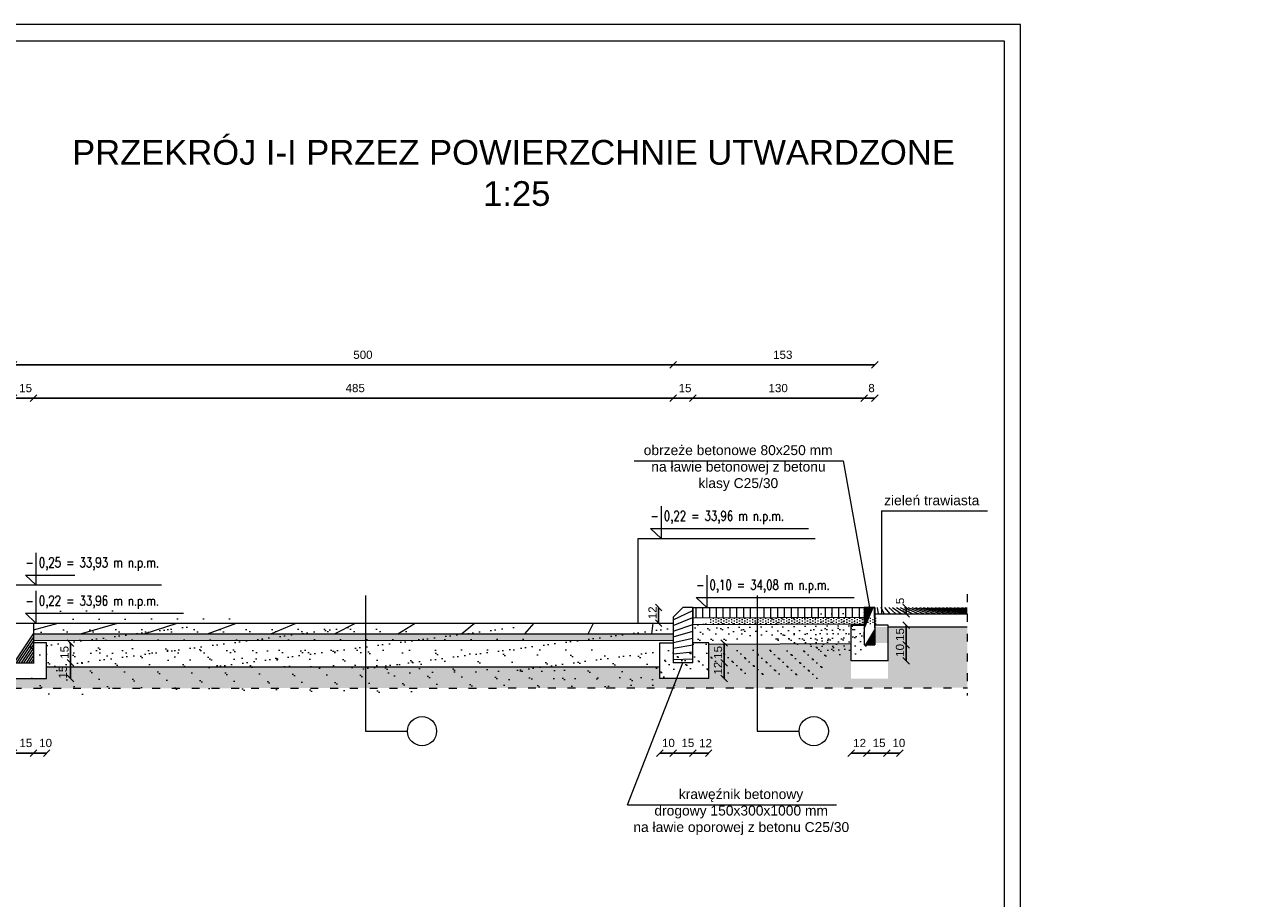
# Model space of a CAD drawing. Header units: millimetres. Extents: x 6197 to 108098, y 4257 to 29730.
# Tile 140 of 148: x 67370 to 71080, y 10575 to 13227. Entities that reach past the tile are written whole.
import ezdxf

# ---------------------------------------------------------------- set-up
doc = ezdxf.new("R2010")
doc.units = ezdxf.units.MM
doc.linetypes.add('ACAD_ISO03W100', pattern=[30, 12, -18])
doc.layers.add('&_opisy_100', color=51, linetype='Continuous', lineweight=20)
doc.layers.add('R-TAB', color=1, linetype='Continuous')
doc.styles.add('Romans', font='romans.shx', dxfattribs={"width": 0.75})
doc.styles.get("Standard").update_dxf_attribs({"font": 'arial.ttf'})
doc.dimstyles.new('ISO-25', dxfattribs={"dimtxt": 2.5, "dimasz": 2.5, "dimexe": 1.25, "dimexo": 0.625, "dimtad": 1, "dimtxsty": 'Standard', "dimcen": 2.5, "dimadec": 0, "dimazin": 0, "dimtfac": 1, "dimtmove": 0, "dimatfit": 3, "dimfxl": 1, "dimarcsym": 0})
pattern_1 = [(45, (-1177897364.885164, -935728249.1921173), (-11.22532015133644, 11.22532015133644), [])]

# ---------------------------------------------------------------- blocks, each defined once
blk = doc.blocks.new('_Oblique')
at = {"color": 0, "linetype": 'ByBlock', "lineweight": -2}
blk.add_line((-0.5, -0.5), (0.5, 0.5), dxfattribs=at)
blk = doc.blocks.new('*D1581')
at = {"color": 0, "lineweight": -2, "transparency": 16777216}
blk.add_line((67397.44505233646, 11016.48643878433), (67337.44505233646, 11016.48643878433), dxfattribs=at)
at = {"layer": 'Defpoints', "color": 0, "transparency": 16777216}
for p in [(67337.44505233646, 11290.52743473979), (67397.44505233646, 11290.52743473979), (67337.44505233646, 11016.48643878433)]:
    blk.add_point(p, dxfattribs=at)
at = {"color": 0, "lineweight": -2, "transparency": 16777216, "xscale": 20, "yscale": 20, "zscale": 20, "rotation": 180}
blk.add_blockref('_Oblique', (67337.44505233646, 11016.48643878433), dxfattribs=at)
at = {"color": 0, "lineweight": -2, "transparency": 16777216, "xscale": 20, "yscale": 20, "zscale": 20}
blk.add_blockref('_Oblique', (67397.44505233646, 11016.48643878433), dxfattribs=at)
at = {"color": 0, "lineweight": 20, "transparency": 16777216, "insert": (67374.37906474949, 11047.01514938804), "char_height": 25, "width": 33.3731241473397, "attachment_point": 5}
blk.add_mtext('15', dxfattribs=at)
blk = doc.blocks.new('*D1582')
at = {"color": 0, "lineweight": -2, "transparency": 16777216}
blk.add_line((67437.44505233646, 11016.48643878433), (67397.44505233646, 11016.48643878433), dxfattribs=at)
at = {"layer": 'Defpoints', "color": 0, "transparency": 16777216}
for p in [(67397.44505233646, 11290.52743473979), (67437.44505233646, 11290.52743473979), (67397.44505233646, 11016.48643878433)]:
    blk.add_point(p, dxfattribs=at)
at = {"color": 0, "lineweight": -2, "transparency": 16777216, "xscale": 20, "yscale": 20, "zscale": 20, "rotation": 180}
blk.add_blockref('_Oblique', (67397.44505233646, 11016.48643878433), dxfattribs=at)
at = {"color": 0, "lineweight": -2, "transparency": 16777216, "xscale": 20, "yscale": 20, "zscale": 20}
blk.add_blockref('_Oblique', (67437.44505233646, 11016.48643878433), dxfattribs=at)
at = {"color": 0, "lineweight": 20, "transparency": 16777216, "insert": (67434.37906474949, 11047.01514938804), "char_height": 25, "width": 33.3731241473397, "attachment_point": 5}
blk.add_mtext('10', dxfattribs=at)
blk = doc.blocks.new('*D1583')
at = {"color": 0, "lineweight": -2, "transparency": 16777216}
blk.add_line((69337.44505233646, 11016.48643878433), (69297.44505233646, 11016.48643878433), dxfattribs=at)
at = {"layer": 'Defpoints', "color": 0, "transparency": 16777216}
for p in [(69337.44505233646, 11290.52743473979), (69297.44505233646, 11242.52743473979), (69297.44505233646, 11016.48643878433)]:
    blk.add_point(p, dxfattribs=at)
at = {"color": 0, "lineweight": -2, "transparency": 16777216, "xscale": 20, "yscale": 20, "zscale": 20, "rotation": 180}
blk.add_blockref('_Oblique', (69297.44505233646, 11016.48643878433), dxfattribs=at)
at = {"color": 0, "lineweight": -2, "transparency": 16777216, "xscale": 20, "yscale": 20, "zscale": 20}
blk.add_blockref('_Oblique', (69337.44505233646, 11016.48643878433), dxfattribs=at)
at = {"color": 0, "lineweight": 20, "transparency": 16777216, "insert": (69323.286188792, 11047.01514938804), "char_height": 25, "width": 33.3731241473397, "attachment_point": 5}
blk.add_mtext('10', dxfattribs=at)
blk = doc.blocks.new('*D1584')
at = {"color": 0, "lineweight": -2, "transparency": 16777216}
blk.add_line((69397.44505233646, 11016.48643878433), (69337.44505233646, 11016.48643878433), dxfattribs=at)
at = {"layer": 'Defpoints', "color": 0, "transparency": 16777216}
for p in [(69337.44505233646, 11290.52743473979), (69397.44505233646, 11290.52743473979), (69337.44505233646, 11016.48643878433)]:
    blk.add_point(p, dxfattribs=at)
at = {"color": 0, "lineweight": -2, "transparency": 16777216, "xscale": 20, "yscale": 20, "zscale": 20, "rotation": 180}
blk.add_blockref('_Oblique', (69337.44505233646, 11016.48643878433), dxfattribs=at)
at = {"color": 0, "lineweight": -2, "transparency": 16777216, "xscale": 20, "yscale": 20, "zscale": 20}
blk.add_blockref('_Oblique', (69397.44505233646, 11016.48643878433), dxfattribs=at)
at = {"color": 0, "lineweight": 20, "transparency": 16777216, "insert": (69382.37906474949, 11047.01514938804), "char_height": 25, "width": 33.3731241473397, "attachment_point": 5}
blk.add_mtext('15', dxfattribs=at)
blk = doc.blocks.new('*D1585')
at = {"color": 0, "lineweight": -2, "transparency": 16777216}
blk.add_line((69445.44505233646, 11016.48643878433), (69397.44505233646, 11016.48643878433), dxfattribs=at)
at = {"layer": 'Defpoints', "color": 0, "transparency": 16777216}
for p in [(69397.44505233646, 11290.52743473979), (69445.44505233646, 11290.52743473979), (69397.44505233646, 11016.48643878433)]:
    blk.add_point(p, dxfattribs=at)
at = {"color": 0, "lineweight": -2, "transparency": 16777216, "xscale": 20, "yscale": 20, "zscale": 20, "rotation": 180}
blk.add_blockref('_Oblique', (69397.44505233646, 11016.48643878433), dxfattribs=at)
at = {"color": 0, "lineweight": -2, "transparency": 16777216, "xscale": 20, "yscale": 20, "zscale": 20}
blk.add_blockref('_Oblique', (69445.44505233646, 11016.48643878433), dxfattribs=at)
at = {"color": 0, "lineweight": 20, "transparency": 16777216, "insert": (69436.07175583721, 11046.76610985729), "char_height": 25, "width": 33.3731241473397, "attachment_point": 5}
blk.add_mtext('12', dxfattribs=at)
blk = doc.blocks.new('*D1586')
at = {"color": 0, "lineweight": -2, "transparency": 16777216}
blk.add_line((69925.44505233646, 11016.48643878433), (69877.44505233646, 11016.48643878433), dxfattribs=at)
at = {"layer": 'Defpoints', "color": 0, "transparency": 16777216}
for p in [(69925.44505233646, 11290.52743473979), (69877.44505233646, 11242.52743473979), (69877.44505233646, 11016.48643878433)]:
    blk.add_point(p, dxfattribs=at)
at = {"color": 0, "lineweight": -2, "transparency": 16777216, "xscale": 20, "yscale": 20, "zscale": 20, "rotation": 180}
blk.add_blockref('_Oblique', (69877.44505233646, 11016.48643878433), dxfattribs=at)
at = {"color": 0, "lineweight": -2, "transparency": 16777216, "xscale": 20, "yscale": 20, "zscale": 20}
blk.add_blockref('_Oblique', (69925.44505233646, 11016.48643878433), dxfattribs=at)
at = {"color": 0, "lineweight": 20, "transparency": 16777216, "insert": (69903.286188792, 11047.01514938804), "char_height": 25, "width": 33.3731241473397, "attachment_point": 5}
blk.add_mtext('12', dxfattribs=at)
blk = doc.blocks.new('*D1587')
at = {"color": 0, "lineweight": -2, "transparency": 16777216}
blk.add_line((69985.44505233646, 11016.48643878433), (69925.44505233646, 11016.48643878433), dxfattribs=at)
at = {"layer": 'Defpoints', "color": 0, "transparency": 16777216}
for p in [(69925.44505233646, 11290.52743473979), (69985.44505233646, 11290.52743473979), (69925.44505233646, 11016.48643878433)]:
    blk.add_point(p, dxfattribs=at)
at = {"color": 0, "lineweight": -2, "transparency": 16777216, "xscale": 20, "yscale": 20, "zscale": 20, "rotation": 180}
blk.add_blockref('_Oblique', (69925.44505233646, 11016.48643878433), dxfattribs=at)
at = {"color": 0, "lineweight": -2, "transparency": 16777216, "xscale": 20, "yscale": 20, "zscale": 20}
blk.add_blockref('_Oblique', (69985.44505233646, 11016.48643878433), dxfattribs=at)
at = {"color": 0, "lineweight": 20, "transparency": 16777216, "insert": (69962.37906474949, 11047.01514938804), "char_height": 25, "width": 33.3731241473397, "attachment_point": 5}
blk.add_mtext('15', dxfattribs=at)
blk = doc.blocks.new('*D1588')
at = {"color": 0, "lineweight": -2, "transparency": 16777216}
blk.add_line((70025.44505233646, 11016.48643878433), (69985.44505233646, 11016.48643878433), dxfattribs=at)
at = {"layer": 'Defpoints', "color": 0, "transparency": 16777216}
for p in [(69985.44505233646, 11290.52743473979), (70025.44505233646, 11290.52743473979), (69985.44505233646, 11016.48643878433)]:
    blk.add_point(p, dxfattribs=at)
at = {"color": 0, "lineweight": -2, "transparency": 16777216, "xscale": 20, "yscale": 20, "zscale": 20, "rotation": 180}
blk.add_blockref('_Oblique', (69985.44505233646, 11016.48643878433), dxfattribs=at)
at = {"color": 0, "lineweight": -2, "transparency": 16777216, "xscale": 20, "yscale": 20, "zscale": 20}
blk.add_blockref('_Oblique', (70025.44505233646, 11016.48643878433), dxfattribs=at)
at = {"color": 0, "lineweight": 20, "transparency": 16777216, "insert": (70022.37906474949, 11047.01514938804), "char_height": 25, "width": 33.3731241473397, "attachment_point": 5}
blk.add_mtext('10', dxfattribs=at)
blk = doc.blocks.new('*D1589')
at = {"color": 0, "lineweight": -2, "transparency": 16777216}
blk.add_line((67510.15966625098, 11242.5274347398), (67510.15966625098, 11290.5274347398), dxfattribs=at)
at = {"layer": 'Defpoints', "color": 0, "transparency": 16777216}
for p in [(67397.4450523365, 11290.5274347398), (67510.15966625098, 11290.5274347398), (67437.4450523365, 11242.5274347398)]:
    blk.add_point(p, dxfattribs=at)
at = {"color": 0, "lineweight": -2, "transparency": 16777216, "xscale": 20, "yscale": 20, "zscale": 20}
for p, rotation in [((67510.15966625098, 11290.5274347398), 90), ((67510.15966625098, 11242.5274347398), 270)]:
    blk.add_blockref('_Oblique', p, dxfattribs=dict(at, rotation=rotation))
at = {"color": 0, "lineweight": 20, "transparency": 16777216, "insert": (67486.70392103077, 11261.85064331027), "char_height": 25, "attachment_point": 5, "rotation": 90}
blk.add_mtext('15', dxfattribs=at)
blk = doc.blocks.new('*D1590')
at = {"color": 0, "lineweight": -2, "transparency": 16777216}
blk.add_line((67510.159669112, 11290.5274347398), (67510.159669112, 11349.61946550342), dxfattribs=at)
at = {"layer": 'Defpoints', "color": 0, "transparency": 16777216}
for p in [(67397.4450523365, 11349.61946550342), (67510.159669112, 11349.61946550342), (67437.4450523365, 11290.5274347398)]:
    blk.add_point(p, dxfattribs=at)
at = {"color": 0, "lineweight": -2, "transparency": 16777216, "xscale": 20, "yscale": 20, "zscale": 20}
for p, rotation in [((67510.159669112, 11349.61946550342), 90), ((67510.159669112, 11290.5274347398), 270)]:
    blk.add_blockref('_Oblique', p, dxfattribs=dict(at, rotation=rotation))
at = {"color": 0, "lineweight": 20, "transparency": 16777216, "insert": (67491.59654874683, 11322.07329681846), "char_height": 25, "attachment_point": 5, "rotation": 90}
blk.add_mtext('15', dxfattribs=at)
blk = doc.blocks.new('*D1591')
at = {"color": 0, "lineweight": -2, "transparency": 16777216}
blk.add_line((69293.74334521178, 11410.52743712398), (69293.74334521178, 11458.5274347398), dxfattribs=at)
at = {"layer": 'Defpoints', "color": 0, "transparency": 16777216}
for p in [(69293.74334521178, 11458.5274347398), (69367.4450523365, 11458.5274347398), (69221.02872557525, 11410.52743712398)]:
    blk.add_point(p, dxfattribs=at)
at = {"color": 0, "lineweight": -2, "transparency": 16777216, "xscale": 20, "yscale": 20, "zscale": 20}
for p, rotation in [((69293.74334521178, 11458.5274347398), 90), ((69293.74334521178, 11410.52743712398), 270)]:
    blk.add_blockref('_Oblique', p, dxfattribs=dict(at, rotation=rotation))
at = {"color": 0, "lineweight": 20, "transparency": 16777216, "insert": (69275.18022198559, 11442.07329920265), "char_height": 25, "attachment_point": 5, "rotation": 90}
blk.add_mtext('12', dxfattribs=at)
blk = doc.blocks.new('*D1592')
at = {"color": 0, "lineweight": -2, "transparency": 16777216}
blk.add_line((69492.37700672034, 11242.5274347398), (69492.37700672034, 11290.53304532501), dxfattribs=at)
at = {"layer": 'Defpoints', "color": 0, "transparency": 16777216}
for p in [(69397.4450523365, 11290.53304532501), (69492.37700672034, 11290.53304532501), (69445.4450523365, 11242.5274347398)]:
    blk.add_point(p, dxfattribs=at)
at = {"color": 0, "lineweight": -2, "transparency": 16777216, "xscale": 20, "yscale": 20, "zscale": 20}
for p, rotation in [((69492.37700672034, 11290.53304532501), 90), ((69492.37700672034, 11242.5274347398), 270)]:
    blk.add_blockref('_Oblique', p, dxfattribs=dict(at, rotation=rotation))
at = {"color": 0, "lineweight": 20, "transparency": 16777216, "insert": (69473.81388206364, 11274.07890978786), "char_height": 25, "attachment_point": 5, "rotation": 90}
blk.add_mtext('12', dxfattribs=at)
blk = doc.blocks.new('*D1593')
at = {"color": 0, "lineweight": -2, "transparency": 16777216}
blk.add_line((69492.37700910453, 11290.52743283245), (69492.37700910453, 11350.5274347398), dxfattribs=at)
at = {"layer": 'Defpoints', "color": 0, "transparency": 16777216}
for p in [(69397.4450523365, 11350.5274347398), (69492.37700910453, 11350.5274347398), (69445.4450523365, 11290.52743283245)]:
    blk.add_point(p, dxfattribs=at)
at = {"color": 0, "lineweight": -2, "transparency": 16777216, "xscale": 20, "yscale": 20, "zscale": 20}
for p, rotation in [((69492.37700910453, 11350.5274347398), 90), ((69492.37700910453, 11290.52743283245), 270)]:
    blk.add_blockref('_Oblique', p, dxfattribs=dict(at, rotation=rotation))
at = {"color": 0, "lineweight": 20, "transparency": 16777216, "insert": (69473.81388206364, 11322.07890788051), "char_height": 25, "attachment_point": 5, "rotation": 90}
blk.add_mtext('15', dxfattribs=at)
blk = doc.blocks.new('*D1594')
at = {"color": 0, "lineweight": -2, "transparency": 16777216}
blk.add_line((70044.37700910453, 11296.5274347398), (70044.37700910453, 11344.53304532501), dxfattribs=at)
at = {"layer": 'Defpoints', "color": 0, "transparency": 16777216}
for p in [(69949.4450523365, 11344.53304532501), (70044.37700910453, 11344.53304532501), (69989.4450523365, 11296.5274347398)]:
    blk.add_point(p, dxfattribs=at)
at = {"color": 0, "lineweight": -2, "transparency": 16777216, "xscale": 20, "yscale": 20, "zscale": 20}
for p, rotation in [((70044.37700910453, 11344.53304532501), 90), ((70044.37700910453, 11296.5274347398), 270)]:
    blk.add_blockref('_Oblique', p, dxfattribs=dict(at, rotation=rotation))
at = {"color": 0, "lineweight": 20, "transparency": 16777216, "insert": (70025.81388206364, 11328.07890978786), "char_height": 25, "attachment_point": 5, "rotation": 90}
blk.add_mtext('10', dxfattribs=at)
blk = doc.blocks.new('*D1595')
at = {"color": 0, "lineweight": -2, "transparency": 16777216}
blk.add_line((70044.3770100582, 11344.52743283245), (70044.3770100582, 11404.5274347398), dxfattribs=at)
at = {"layer": 'Defpoints', "color": 0, "transparency": 16777216}
for p in [(69949.4450523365, 11404.5274347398), (70044.3770100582, 11404.5274347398), (69997.4450523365, 11344.52743283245)]:
    blk.add_point(p, dxfattribs=at)
at = {"color": 0, "lineweight": -2, "transparency": 16777216, "xscale": 20, "yscale": 20, "zscale": 20}
for p, rotation in [((70044.3770100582, 11404.5274347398), 90), ((70044.3770100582, 11344.52743283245), 270)]:
    blk.add_blockref('_Oblique', p, dxfattribs=dict(at, rotation=rotation))
at = {"color": 0, "lineweight": 20, "transparency": 16777216, "insert": (70025.81388206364, 11376.07890788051), "char_height": 25, "attachment_point": 5, "rotation": 90}
blk.add_mtext('15', dxfattribs=at)
blk = doc.blocks.new('*D1596')
at = {"color": 0, "lineweight": -2, "transparency": 16777216}
blk.add_line((70044.37701291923, 11439.05864873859), (70044.37701291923, 11458.52743450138), dxfattribs=at)
at = {"layer": 'Defpoints', "color": 0, "transparency": 16777216}
for p in [(69949.4450523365, 11458.52743450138), (69997.4450523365, 11439.05864873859), (70044.37701291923, 11458.52743450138)]:
    blk.add_point(p, dxfattribs=at)
at = {"color": 0, "lineweight": -2, "transparency": 16777216, "xscale": 20, "yscale": 20, "zscale": 20}
for p, rotation in [((70044.37701291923, 11458.52743450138), 90), ((70044.37701291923, 11439.05864873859), 270)]:
    blk.add_blockref('_Oblique', p, dxfattribs=dict(at, rotation=rotation))
at = {"color": 0, "lineweight": 20, "transparency": 16777216, "insert": (70025.81388206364, 11478.10343137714), "char_height": 25, "attachment_point": 5, "rotation": 90}
blk.add_mtext('5', dxfattribs=at)
blk = doc.blocks.new('*D1599')
at = {"color": 0, "lineweight": -2, "transparency": 16777216}
blk.add_line((67397.44505233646, 12093.33065095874), (67337.44505233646, 12093.33065095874), dxfattribs=at)
at = {"layer": 'Defpoints', "color": 0, "transparency": 16777216}
for p in [(67337.44505233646, 12093.33065095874), (67337.44505233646, 11482.52743473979), (67397.44505233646, 11452.52743473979)]:
    blk.add_point(p, dxfattribs=at)
at = {"color": 0, "lineweight": -2, "transparency": 16777216, "xscale": 20, "yscale": 20, "zscale": 20, "rotation": 180}
blk.add_blockref('_Oblique', (67337.44505233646, 12093.33065095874), dxfattribs=at)
at = {"color": 0, "lineweight": -2, "transparency": 16777216, "xscale": 20, "yscale": 20, "zscale": 20}
blk.add_blockref('_Oblique', (67397.44505233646, 12093.33065095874), dxfattribs=at)
at = {"color": 0, "lineweight": 20, "transparency": 16777216, "insert": (67373.79701347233, 12123.85936156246), "char_height": 25, "width": 33.3731241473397, "attachment_point": 5}
blk.add_mtext('15', dxfattribs=at)
blk = doc.blocks.new('*D1600')
at = {"color": 0, "lineweight": -2, "transparency": 16777216}
blk.add_line((69337.44505233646, 12093.33065095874), (67397.44505233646, 12093.33065095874), dxfattribs=at)
at = {"layer": 'Defpoints', "color": 0, "transparency": 16777216}
for p in [(67397.44505233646, 12093.33065095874), (69337.44505233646, 11428.52743473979), (67397.44505233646, 11410.52743473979)]:
    blk.add_point(p, dxfattribs=at)
at = {"color": 0, "lineweight": -2, "transparency": 16777216, "xscale": 20, "yscale": 20, "zscale": 20, "rotation": 180}
blk.add_blockref('_Oblique', (67397.44505233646, 12093.33065095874), dxfattribs=at)
at = {"color": 0, "lineweight": -2, "transparency": 16777216, "xscale": 20, "yscale": 20, "zscale": 20}
blk.add_blockref('_Oblique', (69337.44505233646, 12093.33065095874), dxfattribs=at)
at = {"color": 0, "lineweight": 20, "transparency": 16777216, "insert": (68373.38345451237, 12123.85936156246), "char_height": 25, "width": 33.3731241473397, "attachment_point": 5}
blk.add_mtext('485', dxfattribs=at)
blk = doc.blocks.new('*D1601')
at = {"color": 0, "lineweight": -2, "transparency": 16777216}
blk.add_line((69397.44505233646, 12093.33065095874), (69337.44505233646, 12093.33065095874), dxfattribs=at)
at = {"layer": 'Defpoints', "color": 0, "transparency": 16777216}
for p in [(69337.44505233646, 12093.33065095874), (69337.44505233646, 11482.52743473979), (69397.44505233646, 11452.52743473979)]:
    blk.add_point(p, dxfattribs=at)
at = {"color": 0, "lineweight": -2, "transparency": 16777216, "xscale": 20, "yscale": 20, "zscale": 20, "rotation": 180}
blk.add_blockref('_Oblique', (69337.44505233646, 12093.33065095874), dxfattribs=at)
at = {"color": 0, "lineweight": -2, "transparency": 16777216, "xscale": 20, "yscale": 20, "zscale": 20}
blk.add_blockref('_Oblique', (69397.44505233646, 12093.33065095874), dxfattribs=at)
at = {"color": 0, "lineweight": 20, "transparency": 16777216, "insert": (69373.79701347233, 12123.85936156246), "char_height": 25, "width": 33.3731241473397, "attachment_point": 5}
blk.add_mtext('15', dxfattribs=at)
blk = doc.blocks.new('*D1602')
at = {"color": 0, "lineweight": -2, "transparency": 16777216}
blk.add_line((69917.44505233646, 12093.33065095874), (69397.44505233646, 12093.33065095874), dxfattribs=at)
at = {"layer": 'Defpoints', "color": 0, "transparency": 16777216}
for p in [(69397.44505233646, 12093.33065095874), (69397.44505233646, 11458.52743473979), (69917.44505233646, 11458.52743462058)]:
    blk.add_point(p, dxfattribs=at)
at = {"color": 0, "lineweight": -2, "transparency": 16777216, "xscale": 20, "yscale": 20, "zscale": 20, "rotation": 180}
blk.add_blockref('_Oblique', (69397.44505233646, 12093.33065095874), dxfattribs=at)
at = {"color": 0, "lineweight": -2, "transparency": 16777216, "xscale": 20, "yscale": 20, "zscale": 20}
blk.add_blockref('_Oblique', (69917.44505233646, 12093.33065095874), dxfattribs=at)
at = {"color": 0, "lineweight": 20, "transparency": 16777216, "insert": (69656.27937049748, 12123.85936156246), "char_height": 25, "width": 33.3731241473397, "attachment_point": 5}
blk.add_mtext('130', dxfattribs=at)
blk = doc.blocks.new('*D1603')
at = {"color": 0, "lineweight": -2, "transparency": 16777216}
blk.add_line((69949.44505233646, 12093.33065095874), (69917.44505233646, 12093.33065095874), dxfattribs=at)
at = {"layer": 'Defpoints', "color": 0, "transparency": 16777216}
for p in [(69917.44505233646, 12093.33065095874), (69917.44505233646, 11458.52743462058), (69949.44505233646, 11458.52743450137)]:
    blk.add_point(p, dxfattribs=at)
at = {"color": 0, "lineweight": -2, "transparency": 16777216, "xscale": 20, "yscale": 20, "zscale": 20, "rotation": 180}
blk.add_blockref('_Oblique', (69917.44505233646, 12093.33065095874), dxfattribs=at)
at = {"color": 0, "lineweight": -2, "transparency": 16777216, "xscale": 20, "yscale": 20, "zscale": 20}
blk.add_blockref('_Oblique', (69949.44505233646, 12093.33065095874), dxfattribs=at)
at = {"color": 0, "lineweight": 20, "transparency": 16777216, "insert": (69939.37245793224, 12123.85936156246), "char_height": 25, "width": 33.3731241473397, "attachment_point": 5}
blk.add_mtext('8', dxfattribs=at)
blk = doc.blocks.new('*D1604')
at = {"color": 0, "lineweight": -2, "transparency": 16777216}
blk.add_line((69949.44505233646, 12194.39238408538), (69337.44505233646, 12194.39238408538), dxfattribs=at)
at = {"layer": 'Defpoints', "color": 0, "transparency": 16777216}
for p in [(69337.44505233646, 12194.39238408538), (69337.44505233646, 11428.52743473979), (69949.44505233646, 11458.52743450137)]:
    blk.add_point(p, dxfattribs=at)
at = {"color": 0, "lineweight": -2, "transparency": 16777216, "xscale": 20, "yscale": 20, "zscale": 20, "rotation": 180}
blk.add_blockref('_Oblique', (69337.44505233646, 12194.39238408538), dxfattribs=at)
at = {"color": 0, "lineweight": -2, "transparency": 16777216, "xscale": 20, "yscale": 20, "zscale": 20}
blk.add_blockref('_Oblique', (69949.44505233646, 12194.39238408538), dxfattribs=at)
at = {"color": 0, "lineweight": 20, "transparency": 16777216, "insert": (69670.26635689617, 12224.9210946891), "char_height": 25, "width": 33.3731241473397, "attachment_point": 5}
blk.add_mtext('153', dxfattribs=at)
blk = doc.blocks.new('*D1605')
at = {"color": 0, "lineweight": -2, "transparency": 16777216}
blk.add_line((69337.44505233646, 12194.39238408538), (67337.44505233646, 12194.39238408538), dxfattribs=at)
at = {"layer": 'Defpoints', "color": 0, "transparency": 16777216}
for p in [(67337.44505233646, 12194.39238408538), (69337.44505233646, 11458.52743450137), (67337.44505233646, 11404.52743473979)]:
    blk.add_point(p, dxfattribs=at)
at = {"color": 0, "lineweight": -2, "transparency": 16777216, "xscale": 20, "yscale": 20, "zscale": 20, "rotation": 180}
blk.add_blockref('_Oblique', (67337.44505233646, 12194.39238408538), dxfattribs=at)
at = {"color": 0, "lineweight": -2, "transparency": 16777216, "xscale": 20, "yscale": 20, "zscale": 20}
blk.add_blockref('_Oblique', (69337.44505233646, 12194.39238408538), dxfattribs=at)
at = {"color": 0, "lineweight": 20, "transparency": 16777216, "insert": (68396.78284377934, 12224.9210946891), "char_height": 25, "width": 33.3731241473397, "attachment_point": 5}
blk.add_mtext('500', dxfattribs=at)

msp = doc.modelspace()

# ---------------------------------------------------------------- hatches: boundary and pattern name
at = {"lineweight": 20}
h = msp.add_hatch(dxfattribs=at)
h.set_pattern_fill('ANSI31', color=256, scale=5)
h.set_pattern_definition(pattern_1)
h.paths.add_polyline_path([(69397.44505233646, 11458.52743473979), (69367.44505233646, 11458.52743473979), (69337.44505233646, 11428.52743473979), (69337.44505233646, 11290.52743473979), (69397.44505233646, 11290.52743473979)])
h = msp.add_hatch(dxfattribs=at)
h.set_pattern_fill('LINE', color=256, scale=8, angle=90)
h.set_pattern_definition([(90, (-1177897402.748606, -935728249.1921173), (-25.4, 1.555301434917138e-15), [])])
h.paths.add_polyline_path([(69397.44505233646, 11458.52743473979), (69397.44505233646, 11426.52743473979), (69917.44505233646, 11428.52743473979), (69917.44505233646, 11458.52743462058)])
h = msp.add_hatch(dxfattribs=at)
h.set_pattern_fill('DOTS', color=256, scale=5, angle=90)
h.set_pattern_definition([(90, (-1177897402.748606, -935728249.1921173), (-7.9375, 3.96875), [0, -7.9375])])
h.paths.add_polyline_path([(69917.44505233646, 11408.52743473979), (69917.44505233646, 11428.52743473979), (69397.44505233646, 11426.52743473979), (69397.44505233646, 11410.52743473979), (69397.44505233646, 11406.52743473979)])
h = msp.add_hatch(dxfattribs=at)
h.set_pattern_fill('ANSI31', color=256, scale=5)
h.set_pattern_definition(pattern_1)
h.paths.add_polyline_path([(69949.44505233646, 11428.52743473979), (69949.44505233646, 11458.52743462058), (69917.44505233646, 11458.52743462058), (69917.44505233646, 11381.90310302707), (69917.44505233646, 11344.52743473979), (69949.44505233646, 11344.52743473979), (69949.44505233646, 11398.52743473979)])
h = msp.add_hatch(dxfattribs=at)
h.set_pattern_fill('LINE', color=256, scale=5, angle=90)
h.set_pattern_definition([(90, (-1177897402.748606, -935728249.1921173), (-15.875, 9.720633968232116e-16), [])])
h.paths.add_polyline_path([(70229.97200055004, 11458.52743450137), (69949.44505233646, 11458.52743450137), (69949.44505233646, 11438.52743462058), (70229.97200055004, 11438.52743462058)])
h = msp.add_hatch(dxfattribs=at)
h.set_pattern_fill('AR-CONC', color=256, scale=0.5)
h.set_pattern_definition([(49.99999999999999, (-1177897402.748606, -935728249.1921173), (91.092334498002, -7.969542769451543), [9.525, -104.775]), (355, (-1177897402.748606, -935728249.1921173), (-17.62171071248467, 95.52842261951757), [7.62, -83.820292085]), (100.4514447, (-1177897395.157602, -935728249.8562441), (73.47062354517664, 87.55887595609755), [8.095004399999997, -89.04512229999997]), (46.18420000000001, (-1177897402.748606, -935728223.7921174), (135.539520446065, -21.02116396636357), [14.2875, -157.1625]), (96.63555760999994, (-1177897391.453656, -935728225.5438673), (118.7020670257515, 123.7130622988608), [12.14251157, -133.56780408]), (351.1841511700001, (-1177897402.748606, -935728223.7921174), (118.7020670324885, 123.7130622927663), [11.429983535, -125.72986596]), (21, (-1177897390.048606, -935728230.1421174), (75.80719563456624, -51.1325990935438), [9.525, -104.775]), (326.0000000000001, (-1177897390.048606, -935728230.1421174), (30.90101417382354, 92.09398306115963), [7.62, -83.82]), (71.45144499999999, (-1177897383.731339, -935728234.4031672), (106.7082096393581, 40.96138444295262), [8.0950044, -89.04496879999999]), (37.50000000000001, (-1177897402.748606, -935728249.1921173), (1.544301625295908, 42.27751943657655), [0, -82.804, 0, -85.09, 0, -84.1375]), (7.499999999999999, (-1177897402.748606, -935728249.1921173), (33.40983125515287, 50.09028740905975), [0, -48.514, 0, -80.899, 0, -32.0675]), (327.5, (-1177897431.069606, -935728249.1921173), (67.7952975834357, -2.864371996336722), [0, -31.75, 0, -99.06, 0, -131.445]), (317.5, (-1177897443.769606, -935728249.1921173), (74.06459069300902, 12.71324551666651), [0, -41.275, 0, -65.786, 0, -93.345])])
h.paths.add_polyline_path([(67337.48962492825, 11213.00894967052), (70229.97200055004, 11214.76259222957), (70229.97200055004, 11398.52743462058), (69949.44505233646, 11398.52743473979), (69949.44505233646, 11350.52743473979), (69989.44505233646, 11350.52743473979), (69989.44505233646, 11242.52743473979), (69877.44505233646, 11242.52743473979), (69877.44505233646, 11348.52743473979), (69445.44505233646, 11346.7120501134), (69445.44505233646, 11242.52743473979), (69297.44505233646, 11242.52743473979), (69297.44505233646, 11278.52743473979), (67437.44505233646, 11278.52743473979), (67437.44505233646, 11242.52743473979), (67289.44505233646, 11242.52743473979), (67289.44505233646, 11287.2474347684), (64977.44505233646, 11321.92743471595), (64977.44505233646, 11314.52743473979), (64829.44505233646, 11314.52743473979), (64828.47476119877, 11251.85073700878)])
h = msp.add_hatch(dxfattribs=at)
h.set_pattern_fill('ANSI31', color=256, scale=5)
h.set_pattern_definition(pattern_1)
h.paths.add_polyline_path([(67397.44505233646, 11380.52743473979), (67397.44505233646, 11410.52743473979), (67337.44505233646, 11410.52743473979), (67337.44505233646, 11362.52743473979), (67337.44505233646, 11290.52743473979), (67397.44505233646, 11290.52743473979)])
h = msp.add_hatch(dxfattribs=at)
h.set_pattern_fill('LINE', color=256, scale=60, angle=90)
h.set_pattern_definition([(90, (-1177897364.885164, -935728249.1921173), (-190.5, 1.166476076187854e-14), [])])
h.paths.add_polyline_path([(69337.44505233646, 11378.52743473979), (69337.44505233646, 11410.52743473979), (67397.44505233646, 11410.52743473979), (67397.44505233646, 11378.52743473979)])
at = {"lineweight": 20, "transparency": 33554687}
h = msp.add_hatch(dxfattribs=at)
h.set_pattern_fill('AR-SAND', color=256, scale=0.5)
h.set_pattern_definition([(37.50000000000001, (-1177897402.748606, -935728249.1921173), (-0.8000156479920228, 24.47066186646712), [0, -19.304, 0, -21.59, 0, -20.6375]), (7.499999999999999, (-1177897402.748606, -935728249.1921173), (22.47616415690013, 35.84125502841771), [0, -10.414, 0, -17.399, 0, -6.6675]), (327.5, (-1177897418.369606, -935728249.1921173), (39.5496185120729, 0.0718592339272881), [0, -6.35, 0, -22.86, 0, -29.845]), (317.5, (-1177897418.369606, -935728249.1921173), (38.17782262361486, 11.14646616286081), [0, -3.175, 0, -14.986, 0, -17.145])])
h.paths.add_polyline_path([(69877.44505233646, 11348.52743473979), (69877.44505233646, 11398.52743473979), (69917.44505233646, 11398.52743473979), (69917.44505233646, 11408.52743473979), (69397.44505233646, 11406.52743473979), (69397.44505233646, 11386.52743473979), (69445.44505233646, 11386.52743473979), (69445.44505233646, 11346.7120501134)])
at = {"lineweight": 20}
h = msp.add_hatch(dxfattribs=at)
h.set_pattern_fill('DOTS', color=256, scale=5)
h.set_pattern_definition([(0, (-1177897402.748606, -935728249.1921173), (3.96875, 7.9375), [0, -7.9375])])
h.paths.add_polyline_path([(69337.44505233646, 11359.52743473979), (69337.44505233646, 11378.52743473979), (67397.44505233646, 11378.52743473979), (67397.44505233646, 11358.52743473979)])
h = msp.add_hatch(dxfattribs=at)
h.set_pattern_fill('AR-SAND', color=256)
h.set_pattern_definition([(37.50000000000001, (-1177897402.748606, -935728249.1921173), (-1.600031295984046, 48.94132373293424), [0, -38.608, 0, -43.18, 0, -41.275]), (7.499999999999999, (-1177897402.748606, -935728249.1921173), (44.95232831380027, 71.68251005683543), [0, -20.828, 0, -34.798, 0, -13.335]), (327.5, (-1177897433.990606, -935728249.1921173), (79.0992370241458, 0.1437184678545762), [0, -12.7, 0, -45.72, 0, -59.69]), (317.5, (-1177897433.990606, -935728249.1921173), (76.35564524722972, 22.29293232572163), [0, -6.35, 0, -29.972, 0, -34.29])])
h.paths.add_polyline_path([(67397.44505233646, 11358.52743473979), (67397.44505233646, 11350.52743473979), (67437.44505233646, 11350.52743473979), (67437.44505233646, 11278.52743473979), (69297.44505233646, 11278.52743473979), (69297.44505233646, 11350.52743473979), (69337.44505233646, 11350.52743473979), (69337.44505233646, 11359.52743473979)])

# ---------------------------------------------------------------- linework, layer by layer
at = {"layer": '&_opisy_100', "color": 0}
for points in [[(69300.96108765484, 11765.86050716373), (69300.96108765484, 11667.86667457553), (69268.83479828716, 11697.93286910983), (69748.24253053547, 11697.93286910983)], [(67405.08271021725, 11624.51345947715), (67405.08271021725, 11526.51962688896), (67372.95642084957, 11556.58582142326), (67522.69822687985, 11556.58582142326)], [(69439.45773286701, 11556.52126732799), (69439.45773286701, 11458.52743473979), (69407.33144349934, 11488.5936292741), (69886.73917574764, 11488.5936292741)], [(67405.08271021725, 11508.52126732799), (67405.08271021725, 11410.52743473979), (67372.95642084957, 11440.5936292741), (67852.36415309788, 11440.5936292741)]]:
    msp.add_lwpolyline(points, dxfattribs=at)
at = {"color": 3, "lineweight": 20}
msp.add_line((70391.65457410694, 13227.33423355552), (64451.65457410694, 13227.33423355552), dxfattribs=at)
at = {"lineweight": 20}
for p, q in [((70391.65457410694, 9027.33423355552), (70391.65457410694, 13227.33423355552)), ((64501.65457410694, 13177.33423355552), (70341.65457410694, 13177.33423355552)), ((70341.65457410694, 13177.33423355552), (70341.65457410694, 9077.33423355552)), ((69219.9338690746, 11903.34452274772), (69853.62024206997, 11903.34452274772)), ((69853.62024206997, 11903.34452274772), (69933.44505233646, 11458.52743462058)), ((69970.07023258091, 11751.14420727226), (70291.54814143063, 11751.14420727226)), ((69970.07023258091, 11751.14420727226), (69970.07023258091, 11438.52743450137)), ((69231.34497089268, 11410.52743473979), (69231.34497089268, 11667.86667457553)), ((69231.34497089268, 11667.86667457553), (69768.95724959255, 11667.86667457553)), ((67337.44505233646, 11526.51962688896), (67785.66076869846, 11526.51962688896)), ((68404.86517448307, 11494.34744170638), (68404.86517448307, 11082.78975621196)), ((69592.97627181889, 11494.34744170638), (69592.97627181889, 11082.78975621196)), ((69367.44505233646, 11458.52743473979), (69337.44505233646, 11428.52743473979)), ((69337.44505233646, 11428.52743473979), (69337.44505233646, 11290.52743473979)), ((69397.44505233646, 11458.52743473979), (69367.44505233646, 11458.52743473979)), ((69397.44505233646, 11290.52743473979), (69397.44505233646, 11458.52743473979)), ((69397.44505233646, 11458.52743473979), (69397.44505233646, 11410.52743473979)), ((69397.44505233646, 11458.52743473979), (69397.44505233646, 11410.52743473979)), ((69397.44505233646, 11458.52743473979), (69949.44505233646, 11458.52743462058)), ((69397.44505233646, 11426.52743473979), (69917.44505233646, 11428.52743473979)), ((69949.44505233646, 11458.52743462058), (69917.44505233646, 11458.52743462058)), ((69917.44505233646, 11458.52743462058), (69917.44505233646, 11381.90310302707)), ((69917.44505233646, 11428.52743473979), (69917.44505233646, 11344.52743473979)), ((69949.44505233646, 11458.52743462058), (69949.44505233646, 11381.90310302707)), ((69949.44505233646, 11458.52743462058), (69949.44505233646, 11438.52743462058)), ((69949.44505233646, 11438.52743462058), (70229.97200055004, 11438.52743462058)), ((69949.44505233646, 11428.52743473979), (69949.44505233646, 11344.52743473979)), ((67337.44505233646, 11410.52743473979), (67397.44505233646, 11410.52743473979)), ((67397.44505233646, 11410.52743473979), (67397.44505233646, 11288.71149626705)), ((67397.44505233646, 11410.52743473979), (69337.44505233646, 11410.52743473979)), ((69397.44505233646, 11406.52743473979), (69917.44505233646, 11408.52743473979)), ((69877.44505233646, 11296.52743473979), (69877.44505233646, 11404.52743473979)), ((69877.44505233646, 11404.52743473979), (69917.44505233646, 11404.52743473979)), ((69989.44505233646, 11404.52743473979), (69949.44505233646, 11404.52743473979)), ((69949.44505233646, 11398.52743473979), (69949.44505233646, 11344.52743473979)), ((69989.44505233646, 11296.52743473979), (69989.44505233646, 11404.52743473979)), ((70229.97200055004, 11398.52743462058), (69989.44505233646, 11398.52743462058)), ((67397.44505233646, 11380.52743473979), (67397.44505233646, 11290.52743473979)), ((67397.44505233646, 11378.52743473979), (69337.44505233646, 11378.52743473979)), ((67397.44505233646, 11358.52743473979), (69337.44505233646, 11359.52743473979)), ((67437.44505233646, 11350.52743473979), (67397.44505233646, 11350.52743473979)), ((67437.44505233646, 11242.52743473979), (67437.44505233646, 11350.52743473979)), ((69297.44505233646, 11242.52743473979), (69297.44505233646, 11350.52743473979)), ((69297.44505233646, 11350.52743473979), (69337.44505233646, 11350.52743473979)), ((69445.44505233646, 11350.52743473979), (69397.44505233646, 11350.52743473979)), ((69445.44505233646, 11242.52743473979), (69445.44505233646, 11350.52743473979)), ((69445.44505233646, 11346.7120501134), (69877.44505233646, 11348.52743473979)), ((69917.44505233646, 11344.52743473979), (69949.44505233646, 11344.52743473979)), ((67337.44505233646, 11290.52743473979), (67397.44505233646, 11290.52743473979)), ((67437.44505233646, 11278.52743473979), (69297.44505233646, 11278.52743473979)), ((69199.44627995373, 10859.70875242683), (69367.44505233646, 11290.52743473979)), ((69397.44505233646, 11290.52743473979), (69337.44505233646, 11290.52743473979)), ((69989.44505233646, 11296.52743473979), (69877.44505233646, 11296.52743473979)), ((67289.44505233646, 11242.52743473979), (67437.44505233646, 11242.52743473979)), ((69445.44505233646, 11242.52743473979), (69297.44505233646, 11242.52743473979)), ((68404.86517448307, 11082.78975621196), (68531.77629251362, 11082.78975621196)), ((69592.97627181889, 11082.78975621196), (69719.88738984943, 11082.78975621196)), ((69199.44627995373, 10859.70875242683), (69833.1326529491, 10859.70875242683))]:
    msp.add_line(p, q, dxfattribs=at)
at = {"linetype": 'ACAD_ISO03W100', "lineweight": 20, "ltscale": 2}
for p, q in [((70229.97200055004, 11498.6575100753), (70229.97200055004, 11191.2557926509)), ((67337.48962492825, 11213.00894967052), (70230.87981529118, 11214.76314261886))]:
    msp.add_line(p, q, dxfattribs=at)
at = {"lineweight": 20}
for centre in [(68576.04178042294, 11082.78975621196), (69764.15287775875, 11082.78975621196)]:
    msp.add_circle(centre, 44.26548790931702, dxfattribs=at)

# ---------------------------------------------------------------- texts
at = {"layer": '&_opisy_100', "color": 0, "char_height": 30, "width": 841.2765625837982, "attachment_point": 1, "rotation": 359.99999780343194, "style": 'Romans'}
for s, insert in [('\\A1;\\pi-90,l120,t120;- 0,22 = 33,96 m n.p.m.', (69239.03195090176, 11751.24999204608)), ('\\A1;\\pi-90,l120,t120;- 0,16 = 33,92 m n.p.m.', (64943.15357346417, 11645.90294435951)), ('\\A1;\\pi-90,l120,t120;- 0,25 = 33,93 m n.p.m.', (67343.15357346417, 11609.90294435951)), ('\\A1;\\pi-90,l120,t120;- 0,10 = 34,08 m n.p.m.', (69377.52859611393, 11541.91075221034)), ('\\A1;\\pi-90,l120,t120;- 0,22 = 33,96 m n.p.m.', (67343.15357346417, 11493.91075221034))]:
    msp.add_mtext(s, dxfattribs=dict(at, insert=insert))
at = {"attachment_point": 1}
for s, width, insert, char_height in [('\\A1;\\pi152.99968,t422.99968;krawęźnik betonowy\\P\\pi78.92055,t348.92055;drogowy 150x300x1000 mm\\P\\pi15.14497,t285.14497;na ławie oporowej z betonu C25/30', 680.2217330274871, (64920.09922428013, 11950.63023999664), 30), ('\\A1;\\pi26.02275,t296.02275;obrzeże betonowe 80x250 mm\\P\\pi48.96273,t318.96273;na ławie betonowej z betonu \\P\\pi191.79015,t461.79015;klasy C25/30', 621.0632411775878, (69222.37091941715, 11950.63023999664), 30), ('\\A1;\\pi167.40747,t437.40747;zieleń trawiasta', 621.0632411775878, (69810.16965384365, 11798.42992452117), 30), ('\\A1;\\pi71.51264,t341.51264;po całej długości powierzchni \\P\\pi28.34415,t298.34415;utworzonych na szerokości 80 cm \\P\\pi93.14293,t363.14293;zastosować płyty ażurowe, \\P\\pi91.11701,t361.11701;betonowe np. typu "MEBA" \\P\\pi145.44852,t415.44852;lub inne równoważne', 680.2217330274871, (66345.09748883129, 11750.7854385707), 30), ('\\A1;\\pi152.99968,t422.99968;krawęźnik betonowy\\P\\pi78.92055,t348.92055;drogowy 150x300x1000 mm\\P\\pi15.14497,t285.14497;na ławie oporowej z betonu C25/30\\P\\pi242.66203,t512.66203;najazdowy', 680.2217330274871, (66495.83565754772, 11125.25489381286), 30), ('\\pi62.30212,t422.30212;C', 159.965771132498, (65289.39741892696, 11104.53407600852), 40), ('\\A1;\\pi152.99968,t422.99968;krawęźnik betonowy\\P\\pi78.92055,t348.92055;drogowy 150x300x1000 mm\\P\\pi15.14497,t285.14497;na ławie oporowej z betonu C25/30', 680.2217330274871, (69201.88333029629, 10906.99446967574), 30), ('\\pi126.86735,t396.86735;kotew M12, klasy S355\\P\\pi58.0065,t328.0065;o rozstawie osiowym co 80 cm\\P\\pi225.20636,t495.20636;ocynkowana', 680.2217330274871, (60506.01655168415, 10861.92716494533), 30)]:
    msp.add_mtext_dynamic_manual_height_columns(s, width=width, gutter_width=12.5, heights=[0], dxfattribs=dict(at, insert=insert, char_height=char_height))
at = {"layer": 'R-TAB', "color": 0, "ltscale": 24, "char_height": 75, "attachment_point": 1}
for s, insert, width in [('\\pi356.50534;SZCZEGÓŁ "B"\\P\\pi606.72703; 1:10', (62020.46597714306, 12876.82449320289), 1441.472483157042), ('\\pi114.75832;PRZEKRÓJ I-I PRZEZ POWIERZCHNIE UTWARDZONE\\P\\pi1332.28049; 1:25', (67400.0516097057, 12876.82449320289), 2893.397954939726), ('\\pi553.40265;RZUT DACHU 1:100', (29238.61840088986, 12807.61923671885), 2065.84350681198), ('\\pi356.50534;SZCZEGÓŁ "A"\\P\\pi606.72703; 1:10', (48371.57046904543, 12794.51671885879), 1441.472483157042), ('\\pi325.19565;PRZEKRÓJ  C-C\\P\\pi606.72703; 1:50', (54325.23626055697, 12386.2990584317), 1441.472483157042)]:
    msp.add_mtext(s, dxfattribs=dict(at, insert=insert, width=width))

# ---------------------------------------------------------------- dimensions: what is measured, and where the dimension line sits
at = {"lineweight": 20}
for base, p1, p2, angle, text, picture, middle in [((67337.44505233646, 12194.39238408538), (69337.44505233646, 11458.52743450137), (67337.44505233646, 11404.52743473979), 180, '500', '*D1605', (68396.78284377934, 12224.9210946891)), ((69337.44505233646, 12194.39238408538), (69949.44505233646, 11458.52743450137), (69337.44505233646, 11428.52743473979), 180, '153', '*D1604', (69670.26635689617, 12224.9210946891)), ((67337.44505233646, 12093.33065095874), (67397.44505233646, 11452.52743473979), (67337.44505233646, 11482.52743473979), 180, '15', '*D1599', (67373.79701347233, 12123.85936156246)), ((67397.44505233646, 12093.33065095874), (69337.44505233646, 11428.52743473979), (67397.44505233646, 11410.52743473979), 180, '485', '*D1600', (68373.38345451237, 12123.85936156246)), ((69337.44505233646, 12093.33065095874), (69397.44505233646, 11452.52743473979), (69337.44505233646, 11482.52743473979), 180, '15', '*D1601', (69373.79701347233, 12123.85936156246)), ((69397.44505233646, 12093.33065095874), (69917.44505233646, 11458.52743462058), (69397.44505233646, 11458.52743473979), 180, '130', '*D1602', (69656.27937049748, 12123.85936156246)), ((69917.44505233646, 12093.33065095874), (69949.44505233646, 11458.52743450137), (69917.44505233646, 11458.52743462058), 180, '8', '*D1603', (69939.37245793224, 12123.85936156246)), ((69293.74334521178, 11458.5274347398), (69221.02872557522, 11410.52743712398), (69367.44505233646, 11458.52743473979), 90, '12', '*D1591', (69275.18022198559, 11442.07329920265)), ((70044.37701291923, 11458.52743450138), (69997.44505233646, 11439.05864873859), (69949.44505233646, 11458.52743450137), 90, '5', '*D1596', (70025.81388206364, 11478.10343137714)), ((70044.3770100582, 11404.5274347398), (69997.44505233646, 11344.52743283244), (69949.44505233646, 11404.52743473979), 90, '15', '*D1595', (70025.81388206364, 11376.07890788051)), ((67510.159669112, 11349.61946550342), (67437.44505233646, 11290.52743473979), (67397.44505233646, 11349.61946550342), 90, '15', '*D1590', (67491.59654874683, 11322.07329681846)), ((69492.37700910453, 11350.5274347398), (69445.44505233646, 11290.52743283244), (69397.44505233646, 11350.52743473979), 90, '15', '*D1593', (69473.81388206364, 11322.07890788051)), ((70044.37700910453, 11344.53304532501), (69989.44505233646, 11296.52743473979), (69949.44505233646, 11344.53304532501), 90, '10', '*D1594', (70025.81388206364, 11328.07890978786)), ((67337.44505233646, 11016.48643878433), (67397.44505233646, 11290.52743473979), (67337.44505233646, 11290.52743473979), 180, '15', '*D1581', (67374.37906474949, 11047.01514938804)), ((67397.44505233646, 11016.48643878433), (67437.44505233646, 11290.52743473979), (67397.44505233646, 11290.52743473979), 180, '10', '*D1582', (67434.37906474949, 11047.01514938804)), ((67510.15966625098, 11290.5274347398), (67437.44505233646, 11242.52743473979), (67397.44505233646, 11290.52743473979), 90, '15', '*D1589', (67486.70392103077, 11261.85064331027)), ((69297.44505233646, 11016.48643878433), (69337.44505233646, 11290.52743473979), (69297.44505233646, 11242.52743473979), 180, '10', '*D1583', (69323.286188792, 11047.01514938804)), ((69337.44505233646, 11016.48643878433), (69397.44505233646, 11290.52743473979), (69337.44505233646, 11290.52743473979), 180, '15', '*D1584', (69382.37906474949, 11047.01514938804)), ((69397.44505233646, 11016.48643878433), (69445.44505233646, 11290.52743473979), (69397.44505233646, 11290.52743473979), 180, '12', '*D1585', (69436.07175583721, 11046.76610985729)), ((69492.37700672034, 11290.53304532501), (69445.44505233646, 11242.52743473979), (69397.44505233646, 11290.53304532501), 90, '12', '*D1592', (69473.81388206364, 11274.07890978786)), ((69877.44505233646, 11016.48643878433), (69925.44505233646, 11290.52743473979), (69877.44505233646, 11242.52743473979), 180, '12', '*D1586', (69903.286188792, 11047.01514938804)), ((69925.44505233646, 11016.48643878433), (69985.44505233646, 11290.52743473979), (69925.44505233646, 11290.52743473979), 180, '15', '*D1587', (69962.37906474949, 11047.01514938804)), ((69985.44505233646, 11016.48643878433), (70025.44505233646, 11290.52743473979), (69985.44505233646, 11290.52743473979), 180, '10', '*D1588', (70022.37906474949, 11047.01514938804))]:
    dim = msp.add_linear_dim(base=base, p1=p1, p2=p2, angle=angle, text=text, dimstyle='ISO-25', override={"dimtxt": 25, "dimasz": 20, "dimblk1": 'Oblique', "dimblk2": 'Oblique', "dimsah": 1, "dimse1": 1, "dimse2": 1, "dimtmove": 2}, dxfattribs=at)
    dim.commit()
    dim.dimension.update_dxf_attribs({"geometry": picture, "text_midpoint": middle, "dimtype": 160})

doc.saveas('drawing.dxf')
